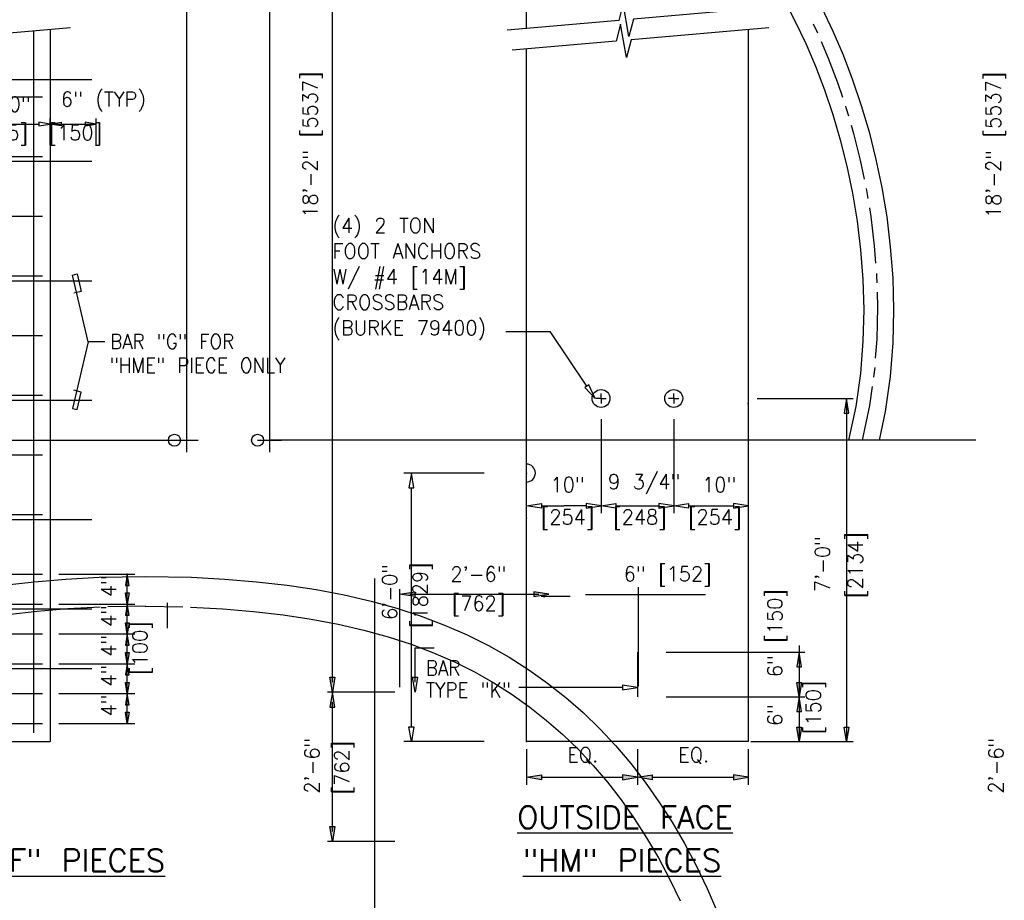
# Model space of a CAD drawing. Extents: x -21 to 2859, y -18 to 3983.
# Tile 29 of 47: x 60 to 142, y 86 to 160. Entities that reach past the tile are written whole.
import ezdxf
from ezdxf.enums import TextEntityAlignment as Align

# ---------------------------------------------------------------- set-up
doc = ezdxf.new("R2010")
doc.units = 0
doc.header["$LTSCALE"] = 25.4
doc.header["$MEASUREMENT"] = 0
doc.linetypes.add('HIDDEN2', pattern=[0.1875, 0.125, -0.0625])
doc.layers.get('0').update_dxf_attribs({"linetype": 'CONTINUOUS'})
for name, color, linetype in [('ARC-CONST', 1, 'CONTINUOUS'), ('BDR-TEXT', 1, 'CONTINUOUS'), ('COL_NUM', 7, 'CONTINUOUS'), ('DWG-LINES', 7, 'CONTINUOUS'), ('FORM', 1, 'CONTINUOUS'), ('LABELS', 7, 'CONTINUOUS'), ('LEV_PAD', 7, 'CONTINUOUS'), ('PAN_RS', 7, 'CONTINUOUS'), ('PAN_TS', 7, 'CONTINUOUS'), ('POINTS', 1, 'CONTINUOUS'), ('RS_LABELS', 7, 'CONTINUOUS'), ('TRASH', 1, 'CONTINUOUS')]:
    doc.layers.add(name, color=color, linetype=linetype)
doc.styles.add('TXT_SHX', font='txt.shx')

# ---------------------------------------------------------------- blocks, each defined once
blk = doc.blocks.new('SO3_PN')
at = {"layer": 'RS_LABELS', "linetype": 'CONTINUOUS'}
for points in [[(178.67, 32.43), (179.32, 32.43), (179, 30.48)], [(178.67, 26.43), (179.32, 26.43), (179, 24.48)], [(144.43, 20.04), (144.43, 19.37), (142.43, 19.71)], [(155.31, 20.04), (155.31, 19.37), (157.31, 19.71)], [(159.31, 20.04), (159.31, 19.37), (157.31, 19.71)], [(170.18, 20.04), (170.18, 19.37), (172.18, 19.71)]]:
    blk.add_hatch(color=7, dxfattribs=at).paths.add_polyline_path(points)
at = {"color": 7, "linetype": 'CONTINUOUS'}
for p, q in [((172.18, 68.8), (172.18, 55.09)), ((152.43, 67.72), (152.43, 55.09)), ((162.18, 67.72), (162.18, 55.09)), ((152.43, 66.97), (152.43, 55.09)), ((162.18, 66.97), (162.18, 55.09)), ((136.75, 60.48), (126, 60.48)), ((127, 26.48), (127, 58.48)), ((142.43, 55.43), (142.43, 57.09)), ((144.43, 56.09), (147.43, 56.09)), ((150.43, 56.09), (147.43, 56.09)), ((154.43, 56.09), (160.18, 56.09)), ((164.18, 56.09), (170.18, 56.09)), ((79.72, 46.92), (89.91, 46.92)), ((88.91, 42.92), (88.91, 46.92)), ((79.72, 42.92), (89.91, 42.92)), ((88.91, 38.92), (88.91, 42.92)), ((79.72, 38.92), (89.91, 38.92)), ((88.91, 34.92), (88.91, 38.92)), ((79.72, 34.92), (89.91, 34.92)), ((88.91, 30.92), (88.91, 34.92)), ((79.72, 30.92), (89.91, 30.92)), ((79.72, 30.92), (89.91, 30.92)), ((88.91, 26.92), (88.91, 30.92)), ((79.72, 26.92), (89.91, 26.92)), ((136.75, 24.48), (126, 24.48))]:
    blk.add_line(p, q, dxfattribs=at)
for points in [[(126.66, 58.48), (127.33, 58.48), (127, 60.48)], [(144.43, 56.42), (144.43, 55.76), (142.43, 56.09)], [(150.43, 56.42), (150.43, 55.76), (152.43, 56.09)], [(154.43, 56.42), (154.43, 55.76), (152.43, 56.09)], [(160.18, 56.42), (160.18, 55.76), (162.18, 56.09)], [(164.18, 56.42), (164.18, 55.76), (162.18, 56.09)], [(170.18, 56.42), (170.18, 55.76), (172.18, 56.09)], [(126.66, 26.48), (127.33, 26.48), (127, 24.48)]]:
    blk.add_lwpolyline(points, close=True, dxfattribs=at)
at = {"layer": 'COL_NUM', "color": 7, "linetype": 'CONTINUOUS'}
for p, q in [((76.32, 119.72), (76.32, 25.68)), ((84.16, 113.17), (66.57, 113.17)), ((49.82, 110.92), (77.57, 110.92)), ((49.82, 102.92), (77.57, 102.92)), ((84.16, 102.22), (66.57, 102.22)), ((49.82, 94.92), (77.57, 94.92)), ((49.82, 86.92), (77.57, 86.92)), ((84.16, 86.22), (66.57, 86.22)), ((49.82, 78.92), (77.57, 78.92)), ((49.82, 70.92), (77.57, 70.92)), ((84.16, 70.22), (66.57, 70.22)), ((49.82, 62.92), (77.57, 62.92)), ((49.82, 54.92), (77.57, 54.92)), ((84.16, 54.22), (66.57, 54.22)), ((49.82, 46.92), (77.57, 46.92)), ((49.82, 42.92), (77.57, 42.92)), ((84.16, 42.22), (66.57, 42.22)), ((49.82, 38.92), (77.57, 38.92)), ((157.31, 36.48), (157.31, 30.48)), ((49.82, 34.92), (77.57, 34.92)), ((84.16, 34.22), (66.57, 34.22)), ((49.82, 30.92), (77.57, 30.92)), ((49.82, 26.92), (77.57, 26.92))]:
    blk.add_line(p, q, dxfattribs=at)
at = {"layer": 'COL_NUM', "color": 7, "linetype": 'CONTINUOUS', "const_width": 0.00035}
for points in [[(157.17, 36.48, 1), (157.44, 36.48, 1)], [(157.17, 30.48, 1), (157.44, 30.48, 1)]]:
    blk.add_lwpolyline(points, format="xyb", close=True, dxfattribs=at)
at = {"layer": 'DWG-LINES', "color": 2, "linetype": 'CONTINUOUS'}
for points in [[(175.63, 122.98), (156.79, 121.33), (156.16, 118.98), (155.38, 123.46), (154.8, 121.16), (139.87, 119.85)], [(81.31, 120.16), (62.85, 118.54), (62.22, 116.19), (61.44, 120.67), (60.85, 118.37), (46.9, 117.15)], [(174.91, 120.16), (156.46, 118.54), (155.83, 116.19), (155.05, 120.67), (154.46, 118.37), (140.5, 117.15)]]:
    blk.add_lwpolyline(points, dxfattribs=at)
at = {"layer": 'LABELS', "color": 253, "linetype": 'CONTINUOUS'}
for p, q in [((139.69, 79.46), (145.62, 79.46)), ((152.43, 70.48), (151.74, 70.48)), ((152.43, 70.48), (152.43, 71.16)), ((152.43, 70.48), (152.43, 69.79)), ((152.43, 70.48), (153.12, 70.48)), ((162.18, 70.48), (161.49, 70.48)), ((162.18, 70.48), (162.18, 71.16)), ((162.18, 70.48), (162.87, 70.48)), ((162.18, 70.48), (162.18, 69.79))]:
    blk.add_line(p, q, dxfattribs=at)
at = {"layer": 'LABELS', "color": 7, "linetype": 'CONTINUOUS'}
blk.add_line((155.31, 31.74), (141.41, 31.74), dxfattribs=at)
blk.add_lwpolyline([(155.31, 32.07), (155.31, 31.41), (157.31, 31.74)], close=True, dxfattribs=at)
at = {"layer": 'LABELS', "color": 253, "linetype": 'CONTINUOUS'}
for centre in [(152.43, 70.48), (162.18, 70.48)]:
    blk.add_circle(centre, 1.2, dxfattribs=at)
blk.add_arc((142.43, 60.48), 1.2, 270, 90, dxfattribs=at)
at = {"layer": 'LEV_PAD', "color": 1, "linetype": 'CONTINUOUS'}
for p, q in [((142.43, 120.07), (142.43, 199.78)), ((78.57, 119.92), (78.57, 24.48)), ((172.18, 119.92), (172.18, 24.48)), ((142.43, 24.48), (142.43, 117.31)), ((48.82, 24.48), (78.57, 24.48)), ((172.18, 24.48), (142.43, 24.48))]:
    blk.add_line(p, q, dxfattribs=at)
at = {"layer": 'PAN_RS', "color": 7, "linetype": 'CONTINUOUS'}
blk.add_line((150.54, 72.14), (145.62, 79.46), dxfattribs=at)
blk.add_lwpolyline([(150.82, 72.32), (150.27, 71.95), (151.66, 70.48)], close=True, dxfattribs=at)
at = {"layer": 'PAN_TS', "color": 24, "linetype": 'CONTINUOUS'}
for p in [(172.18, 69.8), (127, 60.48), (142.43, 60.48), (152.43, 56.09), (162.18, 56.09), (172.18, 56.09), (142.43, 54.43), (88.91, 46.92), (88.91, 42.92), (88.91, 38.92), (88.91, 34.92), (88.91, 30.92), (142.43, 24.48)]:
    blk.add_point(p, dxfattribs=at)
at = {"layer": 'POINTS', "color": 253, "linetype": 'CONTINUOUS'}
for points in [[(83.66, 78.07), (81.57, 87.02), (82.2, 87.17), (82.75, 84.81), (81.77, 84.58)], [(83.66, 78.07), (81.57, 69.13), (82.2, 68.98), (82.75, 71.34), (81.77, 71.57)]]:
    blk.add_lwpolyline(points, dxfattribs=at)
at = {"layer": 'RS_LABELS', "color": 7, "linetype": 'CONTINUOUS'}
for p, q in [((68.07, 107.25), (77.07, 107.25)), ((78.57, 104.45), (78.57, 108)), ((78.57, 104.45), (78.57, 108)), ((78.57, 107.25), (84.75, 107.25)), ((84.75, 104.45), (84.75, 108)), ((85.89, 78.07), (83.66, 78.07)), ((173.35, 70.48), (186.25, 70.48)), ((185.35, 70.48), (185.35, 24.48)), ((88.91, 42.92), (88.91, 46.92)), ((88.91, 38.92), (88.91, 42.92)), ((88.91, 34.92), (88.91, 38.92)), ((179, 37.37), (179, 24.48)), ((161.16, 36.48), (179.75, 36.48)), ((88.91, 30.92), (88.91, 34.92)), ((88.91, 26.92), (88.91, 30.92)), ((88.91, 26.92), (88.91, 30.92)), ((161.16, 30.48), (179.75, 30.48)), ((172.5, 24.48), (186.25, 24.48)), ((142.43, 23.48), (142.43, 18.71)), ((157.31, 23.48), (157.31, 18.71)), ((157.31, 23.48), (157.31, 18.71)), ((172.18, 23.48), (172.18, 18.71)), ((144.43, 19.71), (155.31, 19.71)), ((159.31, 19.71), (170.18, 19.71))]:
    blk.add_line(p, q, dxfattribs=at)
at = {"layer": 'RS_LABELS', "color": 7, "linetype": 'CONTINUOUS', "const_width": 0.00035}
for points in [[(84.75, 113.17, -1), (84.4, 113.17, -1)], [(84.75, 102.22, -1), (84.4, 102.22, -1)], [(84.75, 86.22, -1), (84.4, 86.22, -1)], [(84.75, 70.22, -1), (84.4, 70.22, -1)], [(84.75, 54.22, -1), (84.4, 54.22, -1)], [(84.75, 42.22, -1), (84.4, 42.22, -1)], [(84.75, 34.22, -1), (84.4, 34.22, -1)]]:
    blk.add_lwpolyline(points, format="xyb", close=True, dxfattribs=at)
at = {"layer": 'RS_LABELS', "color": 7, "linetype": 'CONTINUOUS'}
for points in [[(77.07, 107.5), (77.07, 107), (78.57, 107.25)], [(80.07, 107.5), (80.07, 107), (78.57, 107.25)], [(83.25, 107.5), (83.25, 107), (84.75, 107.25)], [(185.02, 68.53), (185.67, 68.53), (185.35, 70.48)], [(88.66, 45.42), (89.16, 45.42), (88.91, 46.92)], [(88.66, 44.42), (89.16, 44.42), (88.91, 42.92)], [(88.66, 41.42), (89.16, 41.42), (88.91, 42.92)], [(88.66, 40.42), (89.16, 40.42), (88.91, 38.92)], [(88.66, 37.42), (89.16, 37.42), (88.91, 38.92)], [(88.66, 36.42), (89.16, 36.42), (88.91, 34.92)], [(178.67, 34.53), (179.32, 34.53), (179, 36.48)], [(88.66, 33.42), (89.16, 33.42), (88.91, 34.92)], [(88.66, 32.42), (89.16, 32.42), (88.91, 30.92)], [(178.67, 32.43), (179.32, 32.43), (179, 30.48)], [(88.66, 29.42), (89.16, 29.42), (88.91, 30.92)], [(178.67, 28.53), (179.32, 28.53), (179, 30.48)], [(88.66, 28.42), (89.16, 28.42), (88.91, 26.92)], [(178.67, 26.43), (179.32, 26.43), (179, 24.48)], [(185.02, 26.43), (185.67, 26.43), (185.35, 24.48)], [(144.43, 20.04), (144.43, 19.37), (142.43, 19.71)], [(155.31, 20.04), (155.31, 19.37), (157.31, 19.71)], [(159.31, 20.04), (159.31, 19.37), (157.31, 19.71)], [(170.18, 20.04), (170.18, 19.37), (172.18, 19.71)]]:
    blk.add_lwpolyline(points, close=True, dxfattribs=at)
at = {"layer": 'RS_LABELS', "color": 24, "linetype": 'CONTINUOUS'}
for p in [(88.91, 46.92), (88.91, 42.92), (88.91, 38.92), (88.91, 34.92), (88.91, 30.92), (88.91, 30.92), (88.91, 26.92), (88.91, 26.92), (88.91, 26.92)]:
    blk.add_point(p, dxfattribs=at)
at = {"color": 5, "linetype": 'CONTINUOUS', "style": 'TXT_SHX', "width": 0.95}
for s, p in [('10" ', (148.79, 57.92)), ('9 3/4" ', (159.05, 58.32)), ('10" ', (169.11, 57.92))]:
    blk.add_text(s, height=2, dxfattribs=at).set_placement(p, align=Align.CENTER)
for s, p in [('6\'-0" ', (125.09, 45.39)), ('4"', (87.41, 45.33)), ('4"', (87.41, 41.33)), ('4"', (87.41, 37.33)), ('4"', (87.41, 33.33)), ('4"', (87.41, 29.33))]:
    blk.add_text(s, height=2, rotation=90, dxfattribs=at).set_placement(p, align=Align.CENTER)
at = {"layer": 'LABELS', "color": 253, "linetype": 'CONTINUOUS', "style": 'TXT_SHX', "width": 0.9}
for s, p in [('BAR "G" FOR', (86.62, 77.11)), ('"HME" PIECE ONLY', (86.53, 73.92)), ('BAR', (128.95, 33.35)), ('TYPE "K"', (128.95, 30.41))]:
    blk.add_text(s, height=2, dxfattribs=at).set_placement(p)
at = {"layer": 'LABELS', "color": 1, "linetype": 'CONTINUOUS', "style": 'TXT_SHX'}
for s, p in [('%%uOUTSIDE FACE', (141.21, 12.85)), ('%%uFOR "HMB" & "HMF" PIECES', (33.16, 7.06)), ('%%u"HM" PIECES', (141.96, 7.06))]:
    blk.add_text(s, height=3, dxfattribs=at).set_placement(p)
at = {"layer": 'POINTS', "color": 253, "linetype": 'CONTINUOUS', "style": 'TXT_SHX', "width": 0.95}
for s, p in [('(4) 2 TON', (116.43, 92.66)), ('FOOT ANCHORS', (116.43, 89.23)), ('W/ #4 [14M]', (116.43, 85.8)), ('CROSSBARS', (116.43, 82.38)), ('(BURKE 79400)', (116.43, 78.95))]:
    blk.add_text(s, height=2, dxfattribs=at).set_placement(p)
at = {"layer": 'RS_LABELS', "color": 5, "linetype": 'CONTINUOUS', "style": 'TXT_SHX', "width": 0.95}
for s, p in [('1\'-0" ', (73.05, 108.92)), ('6" (TYP)', (85.71, 109.6)), ('[305]', (72, 105.1)), ('[150]', (81.95, 105.1)), ('[254]', (147.95, 53.6)), ('[248]', (157.65, 53.6)), ('[254]', (167.68, 53.6)), ('EQ.', (149.98, 21.71)), ('EQ.', (164.86, 21.71))]:
    blk.add_text(s, height=2, dxfattribs=at).set_placement(p, align=Align.CENTER)
for s, p in [('[2134]', (187.52, 48.16)), ('7\'-0"', (183.12, 48.27)), ('[1829]', (129.18, 44.12)), ('6" [150]', (176.74, 39.03)), ('[100]', (91.61, 37.03)), ('[150]', (181.89, 29.08)), ('6"', (176.74, 28.05))]:
    blk.add_text(s, height=2, rotation=90, dxfattribs=at).set_placement(p, align=Align.CENTER)
blk = doc.blocks.new('SO3_P0')
at = {"layer": 'RS_LABELS', "linetype": 'CONTINUOUS'}
for points in [[(178.67, 32.43), (179.32, 32.43), (179, 30.48)], [(178.67, 26.43), (179.32, 26.43), (179, 24.48)], [(144.43, 20.04), (144.43, 19.37), (142.43, 19.71)], [(155.31, 20.04), (155.31, 19.37), (157.31, 19.71)], [(159.31, 20.04), (159.31, 19.37), (157.31, 19.71)], [(170.18, 20.04), (170.18, 19.37), (172.18, 19.71)]]:
    blk.add_hatch(color=7, dxfattribs=at).paths.add_polyline_path(points)
at = {"color": 7, "linetype": 'CONTINUOUS'}
for p, q in [((172.18, 68.8), (172.18, 55.09)), ((152.43, 67.72), (152.43, 55.09)), ((162.18, 67.72), (162.18, 55.09)), ((152.43, 66.97), (152.43, 55.09)), ((162.18, 66.97), (162.18, 55.09)), ((136.75, 60.48), (126, 60.48)), ((127, 26.48), (127, 58.48)), ((142.43, 55.43), (142.43, 57.09)), ((144.43, 56.09), (147.43, 56.09)), ((150.43, 56.09), (147.43, 56.09)), ((154.43, 56.09), (160.18, 56.09)), ((164.18, 56.09), (170.18, 56.09)), ((79.72, 46.92), (89.91, 46.92)), ((88.91, 42.92), (88.91, 46.92)), ((79.72, 42.92), (89.91, 42.92)), ((88.91, 38.92), (88.91, 42.92)), ((79.72, 38.92), (89.91, 38.92)), ((88.91, 34.92), (88.91, 38.92)), ((79.72, 34.92), (89.91, 34.92)), ((88.91, 30.92), (88.91, 34.92)), ((79.72, 30.92), (89.91, 30.92)), ((79.72, 30.92), (89.91, 30.92)), ((88.91, 26.92), (88.91, 30.92)), ((79.72, 26.92), (89.91, 26.92)), ((136.75, 24.48), (126, 24.48))]:
    blk.add_line(p, q, dxfattribs=at)
for points in [[(126.66, 58.48), (127.33, 58.48), (127, 60.48)], [(144.43, 56.42), (144.43, 55.76), (142.43, 56.09)], [(150.43, 56.42), (150.43, 55.76), (152.43, 56.09)], [(154.43, 56.42), (154.43, 55.76), (152.43, 56.09)], [(160.18, 56.42), (160.18, 55.76), (162.18, 56.09)], [(164.18, 56.42), (164.18, 55.76), (162.18, 56.09)], [(170.18, 56.42), (170.18, 55.76), (172.18, 56.09)], [(126.66, 26.48), (127.33, 26.48), (127, 24.48)]]:
    blk.add_lwpolyline(points, close=True, dxfattribs=at)
at = {"layer": 'COL_NUM', "color": 7, "linetype": 'CONTINUOUS'}
for p, q in [((76.32, 119.72), (76.32, 25.68)), ((84.16, 113.17), (66.57, 113.17)), ((49.82, 110.92), (77.57, 110.92)), ((49.82, 102.92), (77.57, 102.92)), ((84.16, 102.22), (66.57, 102.22)), ((49.82, 94.92), (77.57, 94.92)), ((49.82, 86.92), (77.57, 86.92)), ((84.16, 86.22), (66.57, 86.22)), ((49.82, 78.92), (77.57, 78.92)), ((49.82, 70.92), (77.57, 70.92)), ((84.16, 70.22), (66.57, 70.22)), ((49.82, 62.92), (77.57, 62.92)), ((49.82, 54.92), (77.57, 54.92)), ((84.16, 54.22), (66.57, 54.22)), ((49.82, 46.92), (77.57, 46.92)), ((49.82, 42.92), (77.57, 42.92)), ((84.16, 42.22), (66.57, 42.22)), ((49.82, 38.92), (77.57, 38.92)), ((157.31, 36.48), (157.31, 30.48)), ((49.82, 34.92), (77.57, 34.92)), ((84.16, 34.22), (66.57, 34.22)), ((49.82, 30.92), (77.57, 30.92)), ((49.82, 26.92), (77.57, 26.92))]:
    blk.add_line(p, q, dxfattribs=at)
at = {"layer": 'COL_NUM', "color": 7, "linetype": 'CONTINUOUS', "const_width": 0.00035}
for points in [[(157.17, 36.48, 1), (157.44, 36.48, 1)], [(157.17, 30.48, 1), (157.44, 30.48, 1)]]:
    blk.add_lwpolyline(points, format="xyb", close=True, dxfattribs=at)
at = {"layer": 'DWG-LINES', "color": 2, "linetype": 'CONTINUOUS'}
for points in [[(175.63, 122.98), (156.79, 121.33), (156.16, 118.98), (155.38, 123.46), (154.8, 121.16), (139.87, 119.85)], [(81.31, 120.16), (62.85, 118.54), (62.22, 116.19), (61.44, 120.67), (60.85, 118.37), (46.9, 117.15)], [(174.91, 120.16), (156.46, 118.54), (155.83, 116.19), (155.05, 120.67), (154.46, 118.37), (140.5, 117.15)]]:
    blk.add_lwpolyline(points, dxfattribs=at)
at = {"layer": 'LABELS', "color": 253, "linetype": 'CONTINUOUS'}
for p, q in [((139.69, 79.46), (145.62, 79.46)), ((152.43, 70.48), (151.74, 70.48)), ((152.43, 70.48), (152.43, 71.16)), ((152.43, 70.48), (152.43, 69.79)), ((152.43, 70.48), (153.12, 70.48)), ((162.18, 70.48), (161.49, 70.48)), ((162.18, 70.48), (162.18, 71.16)), ((162.18, 70.48), (162.87, 70.48)), ((162.18, 70.48), (162.18, 69.79))]:
    blk.add_line(p, q, dxfattribs=at)
at = {"layer": 'LABELS', "color": 7, "linetype": 'CONTINUOUS'}
blk.add_line((155.31, 31.74), (141.41, 31.74), dxfattribs=at)
blk.add_lwpolyline([(155.31, 32.07), (155.31, 31.41), (157.31, 31.74)], close=True, dxfattribs=at)
at = {"layer": 'LABELS', "color": 253, "linetype": 'CONTINUOUS'}
for centre in [(152.43, 70.48), (162.18, 70.48)]:
    blk.add_circle(centre, 1.2, dxfattribs=at)
blk.add_arc((142.43, 60.48), 1.2, 270, 90, dxfattribs=at)
at = {"layer": 'LEV_PAD', "color": 1, "linetype": 'CONTINUOUS'}
for p, q in [((142.43, 120.07), (142.43, 199.78)), ((78.57, 119.92), (78.57, 24.48)), ((172.18, 119.92), (172.18, 24.48)), ((142.43, 24.48), (142.43, 117.31)), ((48.82, 24.48), (78.57, 24.48)), ((172.18, 24.48), (142.43, 24.48))]:
    blk.add_line(p, q, dxfattribs=at)
at = {"layer": 'PAN_RS', "color": 7, "linetype": 'CONTINUOUS'}
blk.add_line((150.54, 72.14), (145.62, 79.46), dxfattribs=at)
blk.add_lwpolyline([(150.82, 72.32), (150.27, 71.95), (151.66, 70.48)], close=True, dxfattribs=at)
at = {"layer": 'PAN_TS', "color": 24, "linetype": 'CONTINUOUS'}
for p in [(172.18, 69.8), (127, 60.48), (142.43, 60.48), (152.43, 56.09), (162.18, 56.09), (172.18, 56.09), (142.43, 54.43), (88.91, 46.92), (88.91, 42.92), (88.91, 38.92), (88.91, 34.92), (88.91, 30.92), (142.43, 24.48)]:
    blk.add_point(p, dxfattribs=at)
at = {"layer": 'POINTS', "color": 253, "linetype": 'CONTINUOUS'}
for points in [[(83.66, 78.07), (81.57, 87.02), (82.2, 87.17), (82.75, 84.81), (81.77, 84.58)], [(83.66, 78.07), (81.57, 69.13), (82.2, 68.98), (82.75, 71.34), (81.77, 71.57)]]:
    blk.add_lwpolyline(points, dxfattribs=at)
at = {"layer": 'RS_LABELS', "color": 7, "linetype": 'CONTINUOUS'}
for p, q in [((68.07, 107.25), (77.07, 107.25)), ((78.57, 104.45), (78.57, 108)), ((78.57, 104.45), (78.57, 108)), ((78.57, 107.25), (84.75, 107.25)), ((84.75, 104.45), (84.75, 108)), ((85.89, 78.07), (83.66, 78.07)), ((173.35, 70.48), (186.25, 70.48)), ((185.35, 70.48), (185.35, 24.48)), ((88.91, 42.92), (88.91, 46.92)), ((88.91, 38.92), (88.91, 42.92)), ((88.91, 34.92), (88.91, 38.92)), ((179, 37.37), (179, 24.48)), ((161.16, 36.48), (179.75, 36.48)), ((88.91, 30.92), (88.91, 34.92)), ((88.91, 26.92), (88.91, 30.92)), ((88.91, 26.92), (88.91, 30.92)), ((161.16, 30.48), (179.75, 30.48)), ((172.5, 24.48), (186.25, 24.48)), ((142.43, 23.48), (142.43, 18.71)), ((157.31, 23.48), (157.31, 18.71)), ((157.31, 23.48), (157.31, 18.71)), ((172.18, 23.48), (172.18, 18.71)), ((144.43, 19.71), (155.31, 19.71)), ((159.31, 19.71), (170.18, 19.71))]:
    blk.add_line(p, q, dxfattribs=at)
at = {"layer": 'RS_LABELS', "color": 7, "linetype": 'CONTINUOUS', "const_width": 0.00035}
for points in [[(84.75, 113.17, -1), (84.4, 113.17, -1)], [(84.75, 102.22, -1), (84.4, 102.22, -1)], [(84.75, 86.22, -1), (84.4, 86.22, -1)], [(84.75, 70.22, -1), (84.4, 70.22, -1)], [(84.75, 54.22, -1), (84.4, 54.22, -1)], [(84.75, 42.22, -1), (84.4, 42.22, -1)], [(84.75, 34.22, -1), (84.4, 34.22, -1)]]:
    blk.add_lwpolyline(points, format="xyb", close=True, dxfattribs=at)
at = {"layer": 'RS_LABELS', "color": 7, "linetype": 'CONTINUOUS'}
for points in [[(77.07, 107.5), (77.07, 107), (78.57, 107.25)], [(80.07, 107.5), (80.07, 107), (78.57, 107.25)], [(83.25, 107.5), (83.25, 107), (84.75, 107.25)], [(185.02, 68.53), (185.67, 68.53), (185.35, 70.48)], [(88.66, 45.42), (89.16, 45.42), (88.91, 46.92)], [(88.66, 44.42), (89.16, 44.42), (88.91, 42.92)], [(88.66, 41.42), (89.16, 41.42), (88.91, 42.92)], [(88.66, 40.42), (89.16, 40.42), (88.91, 38.92)], [(88.66, 37.42), (89.16, 37.42), (88.91, 38.92)], [(88.66, 36.42), (89.16, 36.42), (88.91, 34.92)], [(178.67, 34.53), (179.32, 34.53), (179, 36.48)], [(88.66, 33.42), (89.16, 33.42), (88.91, 34.92)], [(88.66, 32.42), (89.16, 32.42), (88.91, 30.92)], [(178.67, 32.43), (179.32, 32.43), (179, 30.48)], [(88.66, 29.42), (89.16, 29.42), (88.91, 30.92)], [(178.67, 28.53), (179.32, 28.53), (179, 30.48)], [(88.66, 28.42), (89.16, 28.42), (88.91, 26.92)], [(178.67, 26.43), (179.32, 26.43), (179, 24.48)], [(185.02, 26.43), (185.67, 26.43), (185.35, 24.48)], [(144.43, 20.04), (144.43, 19.37), (142.43, 19.71)], [(155.31, 20.04), (155.31, 19.37), (157.31, 19.71)], [(159.31, 20.04), (159.31, 19.37), (157.31, 19.71)], [(170.18, 20.04), (170.18, 19.37), (172.18, 19.71)]]:
    blk.add_lwpolyline(points, close=True, dxfattribs=at)
at = {"layer": 'RS_LABELS', "color": 24, "linetype": 'CONTINUOUS'}
for p in [(88.91, 46.92), (88.91, 42.92), (88.91, 38.92), (88.91, 34.92), (88.91, 30.92), (88.91, 30.92), (88.91, 26.92), (88.91, 26.92), (88.91, 26.92)]:
    blk.add_point(p, dxfattribs=at)
at = {"color": 5, "linetype": 'CONTINUOUS', "style": 'TXT_SHX', "width": 0.95}
for s, p in [('10" ', (148.79, 57.92)), ('9 3/4" ', (159.05, 58.32)), ('10" ', (169.11, 57.92))]:
    blk.add_text(s, height=2, dxfattribs=at).set_placement(p, align=Align.CENTER)
for s, p in [('6\'-0" ', (125.09, 45.39)), ('4"', (87.41, 45.33)), ('4"', (87.41, 41.33)), ('4"', (87.41, 37.33)), ('4"', (87.41, 33.33)), ('4"', (87.41, 29.33))]:
    blk.add_text(s, height=2, rotation=90, dxfattribs=at).set_placement(p, align=Align.CENTER)
at = {"layer": 'LABELS', "color": 253, "linetype": 'CONTINUOUS', "style": 'TXT_SHX', "width": 0.9}
for s, p in [('BAR "G" FOR', (86.62, 77.11)), ('"HME" PIECE ONLY', (86.53, 73.92)), ('BAR', (128.95, 33.35)), ('TYPE "K"', (128.95, 30.41))]:
    blk.add_text(s, height=2, dxfattribs=at).set_placement(p)
at = {"layer": 'LABELS', "color": 1, "linetype": 'CONTINUOUS', "style": 'TXT_SHX'}
for s, p in [('%%uOUTSIDE FACE', (141.21, 12.85)), ('%%uFOR "HMB" & "HMF" PIECES', (33.16, 7.06)), ('%%u"HM" PIECES', (141.96, 7.06))]:
    blk.add_text(s, height=3, dxfattribs=at).set_placement(p)
at = {"layer": 'POINTS', "color": 253, "linetype": 'CONTINUOUS', "style": 'TXT_SHX', "width": 0.95}
for s, p in [('(4) 2 TON', (116.43, 92.66)), ('FOOT ANCHORS', (116.43, 89.23)), ('W/ #4 [14M]', (116.43, 85.8)), ('CROSSBARS', (116.43, 82.38)), ('(BURKE 79400)', (116.43, 78.95))]:
    blk.add_text(s, height=2, dxfattribs=at).set_placement(p)
at = {"layer": 'RS_LABELS', "color": 5, "linetype": 'CONTINUOUS', "style": 'TXT_SHX', "width": 0.95}
for s, p in [('1\'-0" ', (73.05, 108.92)), ('6" (TYP)', (85.71, 109.6)), ('[305]', (72, 105.1)), ('[150]', (81.95, 105.1)), ('[254]', (147.95, 53.6)), ('[248]', (157.65, 53.6)), ('[254]', (167.68, 53.6)), ('EQ.', (149.98, 21.71)), ('EQ.', (164.86, 21.71))]:
    blk.add_text(s, height=2, dxfattribs=at).set_placement(p, align=Align.CENTER)
for s, p in [('[2134]', (187.52, 48.16)), ('7\'-0"', (183.12, 48.27)), ('[1829]', (129.18, 44.12)), ('6" [150]', (176.74, 39.03)), ('[100]', (91.61, 37.03)), ('[150]', (181.89, 29.08)), ('6"', (176.74, 28.05))]:
    blk.add_text(s, height=2, rotation=90, dxfattribs=at).set_placement(p, align=Align.CENTER)

msp = doc.modelspace()

# ---------------------------------------------------------------- hatches: boundary and pattern name
at = {"layer": 'BDR-TEXT', "linetype": 'CONTINUOUS'}
for points in [[(92.866, 111.777), (92.866, 111.361), (91.616, 111.569)], [(102.857, 111.777), (102.857, 111.361), (104.107, 111.569)], [(85.761, 104.603), (86.178, 104.603), (85.969, 103.354)], [(85.761, 102.104), (86.178, 102.104), (85.969, 103.354)], [(85.761, 92.105), (86.178, 92.105), (85.969, 90.856)]]:
    msp.add_hatch(color=7, dxfattribs=at).paths.add_polyline_path(points)
at = {"layer": 'TRASH', "linetype": 'CONTINUOUS'}
msp.add_hatch(color=7, dxfattribs=at).paths.add_polyline_path([(103.778, 111.338), (103.778, 111.45), (103.445, 111.394)])
msp.add_hatch(color=7, dxfattribs=at).paths.add_polyline_path([(103.778, 111.338), (103.778, 111.45), (103.445, 111.394)])

# ---------------------------------------------------------------- linework, layer by layer
at = {"layer": 'ARC-CONST', "color": 7, "linetype": 'CONTINUOUS'}
msp.add_line((89.523, 42.719), (89.523, 112.886), dxfattribs=at)
msp.add_line((89.523, 42.719), (89.523, 112.886), dxfattribs=at)
at = {"layer": 'BDR-TEXT', "color": 7, "linetype": 'CONTINUOUS'}
for p, q in [((85.969, 104.187), (85.969, 193.339)), ((91.616, 103.77), (91.616, 111.986)), ((92.449, 111.569), (103.274, 111.569)), ((107.167, 111.536), (117.234, 111.536)), ((111.606, 103.86), (111.606, 112.148)), ((92.889, 104.187), (92.889, 107.084)), ((92.889, 107.084), (94.484, 107.084)), ((91.189, 103.354), (85.553, 103.354)), ((85.969, 91.689), (85.969, 102.52)), ((91.189, 90.856), (85.553, 90.856))]:
    msp.add_line(p, q, dxfattribs=at)
for points in [[(92.866, 111.777), (92.866, 111.361), (91.616, 111.569)], [(102.857, 111.777), (102.857, 111.361), (104.107, 111.569)], [(85.761, 104.603), (86.178, 104.603), (85.969, 103.354)], [(92.681, 104.603), (93.098, 104.603), (92.889, 103.354)], [(85.761, 102.104), (86.178, 102.104), (85.969, 103.354)], [(85.761, 92.105), (86.178, 92.105), (85.969, 90.856)]]:
    msp.add_lwpolyline(points, close=True, dxfattribs=at)
at = {"layer": 'FORM', "color": 7, "linetype": 'CONTINUOUS'}
for p, q in [((73.729, 198.27), (73.729, 124.465)), ((80.696, 198.27), (80.696, 124.465)), ((126.24, 159.342), (126.602, 158.584)), ((130.694, 145.546), (130.829, 144.726)), ((131.41, 130.564), (131.298, 129.77)), ((131.298, 129.77), (131.295, 129.752)), ((12.254, 124.465), (73.729, 124.465)), ((139.889, 124.465), (80.696, 124.465))]:
    msp.add_line(p, q, dxfattribs=at)
at = {"layer": 'FORM', "color": 1, "linetype": 'CONTINUOUS'}
for p, q in [((73.729, 125.465), (73.729, 123.465)), ((80.696, 125.465), (80.696, 123.465)), ((72.729, 124.465), (74.729, 124.465)), ((79.696, 124.465), (81.696, 124.465))]:
    msp.add_line(p, q, dxfattribs=at)
for points in [[(123.813, 161.325), (124.75, 159.553), (125.629, 157.71), (126.45, 155.796), (127.208, 153.811), (127.902, 151.756), (128.527, 149.629), (129.079, 147.432), (129.551, 145.164), (129.937, 142.824), (130.228, 140.414), (130.415, 137.933), (130.485, 135.382), (130.423, 132.759), (130.21, 130.065), (129.82, 127.301), (129.222, 124.465)], [(123.813, 161.325), (124.75, 159.553), (125.629, 157.71), (126.45, 155.796), (127.208, 153.811), (127.902, 151.756), (128.527, 149.629), (129.079, 147.432), (129.551, 145.164), (129.937, 142.824), (130.228, 140.414), (130.415, 137.933), (130.485, 135.382), (130.423, 132.759), (130.21, 130.065), (129.82, 127.301), (129.222, 124.465)], [(126.984, 160.676), (127.907, 158.741), (128.767, 156.736), (129.561, 154.658), (130.287, 152.508), (130.94, 150.286), (131.516, 147.991), (132.009, 145.622), (132.412, 143.178), (132.717, 140.659), (132.913, 138.062), (132.986, 135.386), (132.921, 132.63), (132.696, 129.792), (132.284, 126.868), (131.777, 124.465)], [(58.416, 112.319), (60.972, 112.613), (63.632, 112.834), (66.42, 112.98), (70.289, 113.054), (74.158, 112.98), (76.946, 112.834), (79.606, 112.613), (82.163, 112.319), (84.615, 111.95), (86.963, 111.506), (89.209, 110.988), (91.356, 110.394), (93.409, 109.724), (95.372, 108.978), (97.25, 108.157), (99.048, 107.259), (100.771, 106.286), (102.421, 105.238), (104.003, 104.114), (105.518, 102.916), (106.97, 101.644), (108.361, 100.298), (109.691, 98.878), (110.962, 97.385), (112.176, 95.82), (113.331, 94.181), (114.429, 92.47), (115.469, 90.687), (116.45, 88.831), (117.371, 86.902), (118.228, 84.901)]]:
    msp.add_lwpolyline(points, dxfattribs=at)
at = {"layer": 'FORM', "color": 7, "linetype": 'CONTINUOUS'}
for points in [[(126.917, 157.867), (127.515, 156.472), (128.29, 154.444), (128.708, 153.206)], [(128.962, 152.454), (128.999, 152.344), (129.207, 151.639)], [(129.432, 150.871), (129.638, 150.172), (130.201, 147.927), (130.533, 146.331)], [(130.959, 143.938), (131.078, 143.22), (131.375, 140.758), (131.485, 139.298)], [(131.551, 138.422), (131.566, 138.224), (131.582, 137.659)], [(131.604, 136.858), (131.638, 135.617), (131.575, 132.938), (131.448, 131.335)], [(131.184, 128.959), (130.958, 127.362), (130.347, 124.465)]]:
    msp.add_lwpolyline(points, dxfattribs=at)
at = {"layer": 'FORM', "color": 1, "linetype": 'HIDDEN2'}
for points in [[(70.313, 110.554), (66.51, 110.482), (63.801, 110.339), (61.218, 110.125), (58.745, 109.84)], [(70.265, 110.554), (74.068, 110.482), (76.777, 110.339), (79.36, 110.125), (81.834, 109.84), (84.197, 109.485), (86.45, 109.059), (88.595, 108.564), (90.635, 107.999), (92.577, 107.366), (94.427, 106.663), (96.19, 105.892), (97.875, 105.051), (99.485, 104.141), (101.026, 103.162), (102.503, 102.114), (103.918, 100.994), (105.276, 99.805), (106.578, 98.544), (107.826, 97.212), (109.022, 95.808), (110.165, 94.333), (111.257, 92.785), (112.297, 91.165), (113.283, 89.473), (114.216, 87.708), (115.093, 85.871)]]:
    msp.add_lwpolyline(points, dxfattribs=at)
at = {"layer": 'FORM', "color": 1, "linetype": 'CONTINUOUS'}
for centre in [(72.729, 124.465), (79.696, 124.465)]:
    msp.add_circle(centre, 0.5, dxfattribs=at)
at = {"layer": 'TRASH', "color": 7, "linetype": 'CONTINUOUS'}
for p, q in [((103.778, 111.394), (105.9, 111.394)), ((103.778, 111.394), (105.9, 111.394)), ((72.143, 108.728), (72.143, 110.85)), ((72.143, 108.728), (72.143, 110.85))]:
    msp.add_line(p, q, dxfattribs=at)
msp.add_lwpolyline([(103.778, 111.338), (103.778, 111.45), (103.445, 111.394)], close=True, dxfattribs=at)
msp.add_lwpolyline([(103.778, 111.338), (103.778, 111.45), (103.445, 111.394)], close=True, dxfattribs=at)

# ---------------------------------------------------------------- block references
at = {"layer": 'FORM', "linetype": 'CONTINUOUS', "xscale": 0.625, "yscale": 0.625, "zscale": 0.625}
for name in ['SO3_PN', 'SO3_P0']:
    msp.add_blockref(name, (13.204, 83.913), dxfattribs=at)

# ---------------------------------------------------------------- texts
at = {"layer": 'BDR-TEXT', "color": 5, "linetype": 'CONTINUOUS', "style": 'TXT_SHX', "width": 0.95}
for s, p in [('18\'-2" [5537]', (84.73, 149.225)), ('18\'-2" [5537]', (141.978, 149.202)), ('2\'-6" ', (84.878, 97.729)), ('2\'-6" ', (142.192, 97.729)), ('[762]', (87.383, 97.042))]:
    msp.add_text(s, height=1.2498, rotation=90, dxfattribs=at).set_placement(p, align=Align.CENTER)
for s, p in [('2\'-6" ', (98.728, 112.624)), ('6" [152]', (114.056, 112.644)), ('[762]', (98.206, 110.178))]:
    msp.add_text(s, height=1.2498, dxfattribs=at).set_placement(p, align=Align.CENTER)

doc.saveas('drawing.dxf')
